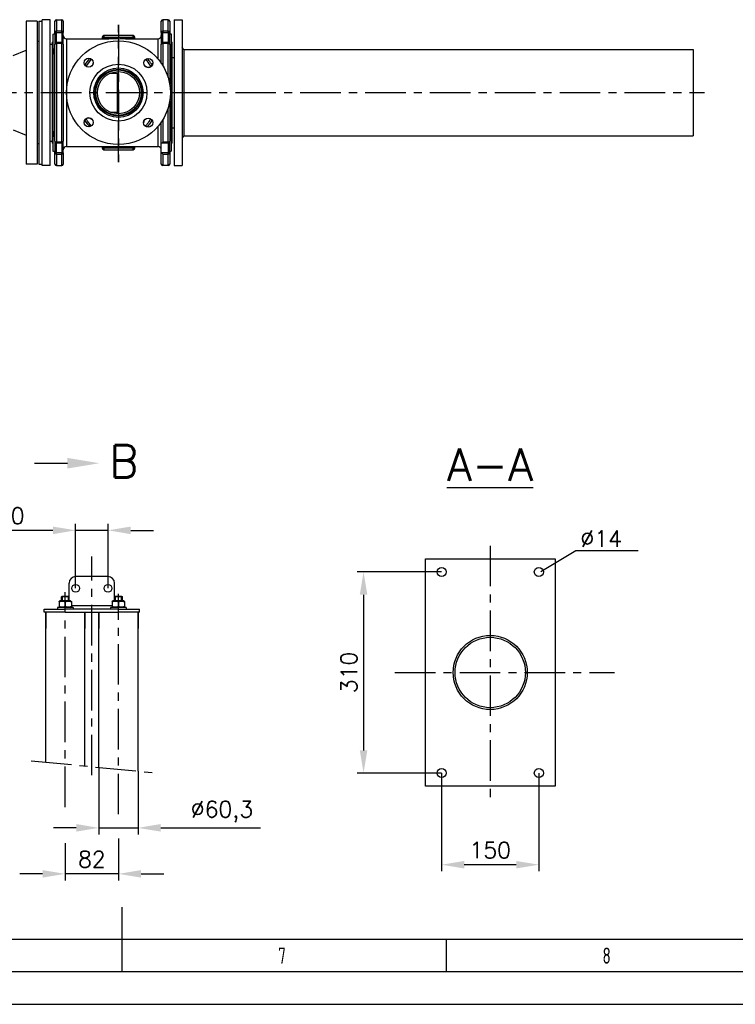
# Model space of a CAD drawing. Header units: millimetres. Extents: x 0 to 5940, y 0 to 4200.
# Tile 25 of 57: x 2812 to 3915, y 0 to 1518. Entities that reach past the tile are written whole.
import ezdxf
from ezdxf.enums import TextEntityAlignment as Align

# ---------------------------------------------------------------- set-up
doc = ezdxf.new("R2010")
doc.units = ezdxf.units.MM
doc.header["$LTSCALE"] = 50
doc.linetypes.add('MITTE', pattern=[2, 1.25, -0.25, 0.25, -0.25])
doc.layers.get('0').update_dxf_attribs({"linetype": 'CONTINUOUS'})
doc.layers.get('DEFPOINTS').update_dxf_attribs({"linetype": 'CONTINUOUS'})
for name, color, linetype in [('02-LINIE-035', 2, 'CONTINUOUS'), ('05-ACHSE', 1, 'MITTE'), ('06-MASSE1', 1, 'CONTINUOUS'), ('10-TEXT-025', 1, 'CONTINUOUS'), ('12-TEXT-050', 3, 'CONTINUOUS'), ('KSB-BLATTRAND', 2, 'CONTINUOUS')]:
    doc.layers.add(name, color=color, linetype=linetype)
doc.styles.add('ACA_NORM', font='ROMANS.SHX')
doc.styles.get("Standard").update_dxf_attribs({"font": 'ISOCP.SHX'})
doc.dimstyles.new('1-10', dxfattribs={"dimscale": 10, "dimtxt": 2.5, "dimasz": 3.5, "dimexe": 1, "dimexo": 0, "dimgap": 1, "dimtad": 1, "dimdec": 0, "dimzin": 0, "dimtxsty": 'ACA_NORM', "dimcen": 0, "dimadec": 0, "dimazin": 0, "dimtfac": 2.4, "dimtdec": 0, "dimtmove": 0, "dimatfit": 3, "dimfxl": 1, "dimtolj": 1, "dimtzin": 0, "dimarcsym": 0})

# ---------------------------------------------------------------- blocks, each defined once
blk = doc.blocks.new('*D1')
at = {"layer": '06-MASSE1', "color": 0, "lineweight": -2}
for p, q in [((3462.5, 666.5), (3332.2, 666.5)), ((3342.2, 631.5), (3342.2, 391.5)), ((3462.5, 356.5), (3332.2, 356.5))]:
    blk.add_line(p, q, dxfattribs=at)
at = {"layer": '06-MASSE1', "color": 0}
for points in [[(3336.4, 631.5), (3348, 631.5), (3342.2, 666.5)], [(3336.4, 391.5), (3348, 391.5), (3342.2, 356.5)]]:
    blk.add_solid(points, dxfattribs=at)
at = {"layer": 'DEFPOINTS', "color": 0}
for p in [(3462.5, 666.5), (3342.2, 356.5), (3462.5, 356.5)]:
    blk.add_point(p, dxfattribs=at)
at = {"layer": '06-MASSE1', "color": 0, "insert": (3319.7, 511.5), "char_height": 25, "attachment_point": 5, "rotation": 90, "style": 'ACA_NORM'}
blk.add_mtext('\\A1;310', dxfattribs=at)
blk = doc.blocks.new('*D2')
at = {"layer": '06-MASSE1', "color": 0, "lineweight": -2}
for p, q in [((3462.5, 356.5), (3462.5, 205.2)), ((3612.5, 356.5), (3612.5, 205.2)), ((3577.5, 215.2), (3497.5, 215.2))]:
    blk.add_line(p, q, dxfattribs=at)
at = {"layer": '06-MASSE1', "color": 0}
for points in [[(3497.5, 221), (3497.5, 209.4), (3462.5, 215.2)], [(3577.5, 221), (3577.5, 209.4), (3612.5, 215.2)]]:
    blk.add_solid(points, dxfattribs=at)
at = {"layer": 'DEFPOINTS', "color": 0}
for p in [(3462.5, 356.5), (3612.5, 356.5), (3462.5, 215.2)]:
    blk.add_point(p, dxfattribs=at)
at = {"layer": '06-MASSE1', "color": 0, "insert": (3537.5, 237.7), "char_height": 25, "attachment_point": 5, "style": 'ACA_NORM'}
blk.add_mtext('\\A1;150', dxfattribs=at)
blk = doc.blocks.new('*D3')
at = {"layer": '06-MASSE1', "color": 0, "lineweight": -2}
for p, q in [((2882.3, 248.3), (2882.3, 191.1)), ((2964.3, 255.8), (2964.3, 191.1)), ((2847.3, 201.1), (2812.3, 201.1)), ((2964.3, 201.1), (2882.3, 201.1)), ((2999.3, 201.1), (3034.3, 201.1))]:
    blk.add_line(p, q, dxfattribs=at)
at = {"layer": '06-MASSE1', "color": 0}
for points in [[(2847.3, 206.9), (2847.3, 195.3), (2882.3, 201.1)], [(2999.3, 206.9), (2999.3, 195.3), (2964.3, 201.1)]]:
    blk.add_solid(points, dxfattribs=at)
at = {"layer": 'DEFPOINTS', "color": 0}
for p in [(2882.3, 248.3), (2964.3, 255.8), (2882.3, 201.1)]:
    blk.add_point(p, dxfattribs=at)
at = {"layer": '06-MASSE1', "color": 0, "insert": (2923.3, 223.6), "char_height": 25, "attachment_point": 5, "style": 'ACA_NORM'}
blk.add_mtext('\\A1;82', dxfattribs=at)
blk = doc.blocks.new('*D4')
at = {"layer": '06-MASSE1', "color": 0, "lineweight": -2}
for p, q in [((2934.2, 365.4), (2934.2, 262)), ((2994.5, 359.5), (2994.5, 262)), ((2899.2, 272), (2864.2, 272)), ((2934.2, 272), (2994.5, 272)), ((3029.5, 272), (3183.3, 272))]:
    blk.add_line(p, q, dxfattribs=at)
at = {"layer": '06-MASSE1', "color": 0}
for points in [[(2899.2, 277.9), (2899.2, 266.2), (2934.2, 272)], [(3029.5, 277.9), (3029.5, 266.2), (2994.5, 272)]]:
    blk.add_solid(points, dxfattribs=at)
at = {"layer": 'DEFPOINTS', "color": 0}
for p in [(2934.2, 365.4), (2994.5, 359.5), (2934.2, 272)]:
    blk.add_point(p, dxfattribs=at)
at = {"layer": '06-MASSE1', "color": 0, "insert": (3123.9, 296.9), "char_height": 25, "attachment_point": 5, "style": 'ACA_NORM'}
blk.add_mtext('\\A1;%%C60,3', dxfattribs=at)
blk = doc.blocks.new('*D5')
at = {"layer": '06-MASSE1', "color": 0, "lineweight": -2}
for p, q in [((2863.3, 730.7), (2767.9, 730.7)), ((2898.3, 641.4), (2898.3, 740.7)), ((2948.3, 730.7), (2898.3, 730.7)), ((2948.3, 641.4), (2948.3, 740.7)), ((2983.3, 730.7), (3018.3, 730.7))]:
    blk.add_line(p, q, dxfattribs=at)
at = {"layer": '06-MASSE1', "color": 0}
for points in [[(2863.3, 736.5), (2863.3, 724.8), (2898.3, 730.7)], [(2983.3, 736.5), (2983.3, 724.8), (2948.3, 730.7)]]:
    blk.add_solid(points, dxfattribs=at)
at = {"layer": 'DEFPOINTS', "color": 0}
for p in [(2898.3, 730.7), (2898.3, 641.4), (2948.3, 641.4)]:
    blk.add_point(p, dxfattribs=at)
at = {"layer": '06-MASSE1', "color": 0, "insert": (2798.1, 753.2), "char_height": 25, "attachment_point": 5, "style": 'ACA_NORM'}
blk.add_mtext('\\A1;50', dxfattribs=at)
blk = doc.blocks.new('Rahmen_A2')
at = {"color": 1, "ltscale": 150}
for p, q in [((584, 10), (10, 10)), ((0, 0), (594, 0))]:
    blk.add_line(p, q, dxfattribs=at)
at = {"layer": 'KSB-BLATTRAND'}
for p, q in [((297, 5), (297, 15)), ((297, 5), (297, 10)), ((347, 5), (347, 10)), ((589, 5), (5, 5))]:
    blk.add_line(p, q, dxfattribs=at)
at = {"layer": 'KSB-BLATTRAND', "width": 0.75}
for s, p in [('7', (321.0625, 6.25)), ('8', (371.0625, 6.25))]:
    blk.add_text(s, height=2.5, dxfattribs=at).set_placement(p)

msp = doc.modelspace()

# ---------------------------------------------------------------- linework, layer by layer
at = {"layer": '02-LINIE-035'}
for p, q in [((2846.84, 1292.94), (2846.84, 1517.94)), ((2858.84, 1517.94), (2846.84, 1517.94)), ((2858.84, 1292.94), (2858.84, 1517.94)), ((2868.84, 1517.94), (2868.84, 1500.22)), ((2868.84, 1517.94), (2876.84, 1517.94)), ((2876.84, 1500.22), (2876.84, 1517.94)), ((3032.84, 1517.94), (3032.84, 1500.22)), ((3040.84, 1517.94), (3032.84, 1517.94)), ((3040.84, 1500.22), (3040.84, 1517.94)), ((3050.34, 1517.94), (3050.34, 1292.94)), ((3050.34, 1517.94), (3062.34, 1517.94)), ((3062.34, 1517.94), (3062.34, 1292.94)), ((2821.84, 1515.44), (2821.84, 1295.44)), ((2838.84, 1515.44), (2821.84, 1515.44)), ((2838.84, 1515.44), (2838.84, 1295.44)), ((2841.84, 1515.44), (2841.84, 1295.44)), ((2841.84, 1515.44), (2846.84, 1515.44)), ((2866.34, 1498.12), (2866.34, 1515.44)), ((2879.34, 1515.44), (2879.34, 1498.12)), ((3030.34, 1498.12), (3030.34, 1515.44)), ((3043.34, 1515.44), (3043.34, 1498.12)), ((2863.34, 1495.44), (2863.34, 1315.44)), ((2863.34, 1495.44), (2863.84, 1495.44)), ((2863.84, 1472.82), (2863.84, 1495.44)), ((2866.34, 1498.12), (2866.34, 1480.29)), ((2868.84, 1498.33), (2868.84, 1500.22)), ((2876.84, 1500.22), (2868.84, 1500.22)), ((2868.84, 1482.79), (2868.84, 1498.33)), ((2868.84, 1498.33), (2876.84, 1498.33)), ((2876.84, 1498.33), (2876.84, 1500.22)), ((2876.84, 1498.33), (2876.84, 1482.79)), ((2879.34, 1480.29), (2879.34, 1498.12)), ((2884.34, 1488.44), (2884.34, 1322.44)), ((2884.34, 1488.44), (2949.34, 1488.44)), ((2939.34, 1490.94), (2939.34, 1489.13)), ((2941.84, 1490.94), (2939.34, 1490.94)), ((2939.34, 1489.13), (2939.34, 1488.44)), ((2941.84, 1489.13), (2939.34, 1489.13)), ((2941.67, 1493.44), (2941.67, 1493.43)), ((2941.84, 1493.44), (2941.84, 1490.94)), ((2986.84, 1493.44), (2941.84, 1493.44)), ((2941.84, 1489.13), (2941.84, 1490.94)), ((2941.84, 1490.94), (2986.84, 1490.94)), ((2941.84, 1488.54), (2941.84, 1489.13)), ((2949.34, 1489.13), (2941.84, 1489.13)), ((2949.34, 1490.44), (2949.34, 1488.38)), ((2964.34, 1490.44), (2949.34, 1490.44)), ((2964.34, 1488.38), (2949.34, 1488.38)), ((2975.34, 1490.44), (2964.34, 1490.44)), ((2964.34, 1490.44), (2964.34, 1488.14)), ((2975.34, 1490.44), (2975.34, 1488.44)), ((2986.84, 1489.13), (2975.34, 1489.13)), ((2975.34, 1488.44), (3025.34, 1488.44)), ((2986.84, 1490.94), (2986.84, 1493.44)), ((2986.84, 1490.94), (2989.34, 1490.94)), ((2986.84, 1490.94), (2986.84, 1489.13)), ((2986.84, 1489.13), (2989.34, 1489.13)), ((2986.84, 1489.13), (2986.84, 1488.54)), ((2987.02, 1493.43), (2987.02, 1493.44)), ((2989.34, 1489.13), (2989.34, 1490.94)), ((2989.34, 1488.44), (2989.34, 1489.13)), ((3025.34, 1457.2), (3025.34, 1488.44)), ((3030.34, 1498.12), (3030.34, 1480.29)), ((3040.84, 1500.22), (3032.84, 1500.22)), ((3032.84, 1500.22), (3032.84, 1498.33)), ((3032.84, 1498.33), (3040.84, 1498.33)), ((3032.84, 1482.79), (3032.84, 1498.33)), ((3040.84, 1498.33), (3040.84, 1500.22)), ((3040.84, 1498.33), (3040.84, 1482.79)), ((3043.34, 1480.29), (3043.34, 1498.12)), ((3046.34, 1495.44), (3045.84, 1495.44)), ((3045.84, 1495.44), (3045.84, 1472.82)), ((3046.34, 1315.44), (3046.34, 1495.44)), ((2841.84, 1484.44), (2838.84, 1484.44)), ((2858.84, 1480.44), (2862.84, 1480.44)), ((2862.84, 1483.44), (2863.34, 1483.94)), ((2862.84, 1327.44), (2862.84, 1483.44)), ((2866.34, 1330.59), (2866.34, 1480.29)), ((2868.84, 1481.99), (2868.84, 1482.79)), ((2876.84, 1482.79), (2868.84, 1482.79)), ((2868.84, 1481.99), (2868.84, 1328.89)), ((2868.84, 1481.99), (2876.84, 1481.99)), ((2876.84, 1481.99), (2876.84, 1482.79)), ((2876.84, 1328.89), (2876.84, 1481.99)), ((2879.34, 1480.29), (2879.34, 1330.59)), ((3030.34, 1450.65), (3030.34, 1480.29)), ((3040.84, 1482.79), (3032.84, 1482.79)), ((3032.84, 1482.79), (3032.84, 1481.99)), ((3032.84, 1481.99), (3032.84, 1446.76)), ((3032.84, 1481.99), (3040.84, 1481.99)), ((3040.84, 1481.99), (3040.84, 1482.79)), ((3040.84, 1428.84), (3040.84, 1481.99)), ((3043.34, 1480.29), (3043.34, 1418.05)), ((3046.84, 1483.44), (3046.34, 1483.94)), ((3046.84, 1483.44), (3046.84, 1327.44)), ((3065.34, 1471.94), (3062.34, 1474.94)), ((2801.84, 1462.59), (2821.84, 1470.94)), ((2863.84, 1345.77), (2863.84, 1465.1)), ((3045.84, 1465.1), (3045.84, 1345.77)), ((3046.84, 1459.44), (3050.34, 1459.44)), ((3065.34, 1471.94), (3065.34, 1338.94)), ((3065.34, 1471.94), (3850.34, 1471.94)), ((3850.34, 1471.94), (3850.34, 1338.94)), ((2925.48, 1452.25), (2925.35, 1450.79)), ((2925.48, 1450.78), (2925.35, 1450.79)), ((3017.39, 1452.1), (3017.28, 1450.79)), ((3017.43, 1450.78), (3017.28, 1450.79)), ((2952.21, 1435.59), (2962.84, 1435.59)), ((2962.84, 1375.29), (2962.84, 1435.59)), ((3040.84, 1328.89), (3040.84, 1382.03)), ((3043.34, 1392.83), (3043.34, 1330.59)), ((2952.21, 1375.29), (2962.84, 1375.29)), ((2911.26, 1360.1), (2911.41, 1360.09)), ((2911.29, 1358.78), (2911.41, 1360.09)), ((3003.2, 1358.62), (3003.33, 1360.09)), ((3003.21, 1360.1), (3003.33, 1360.09)), ((3025.34, 1322.44), (3025.34, 1353.68)), ((3030.34, 1328.78), (3030.34, 1360.23)), ((3032.84, 1364.11), (3032.84, 1328.89)), ((3046.84, 1351.44), (3050.34, 1351.44)), ((2801.84, 1348.29), (2821.84, 1339.94)), ((2863.84, 1315.44), (2863.84, 1338.06)), ((3045.84, 1338.06), (3045.84, 1315.44)), ((3065.34, 1338.94), (3062.34, 1335.94)), ((3065.34, 1338.94), (3850.34, 1338.94)), ((2841.84, 1326.44), (2838.84, 1326.44)), ((2858.84, 1330.44), (2862.84, 1330.44)), ((2862.84, 1327.44), (2863.34, 1326.94)), ((2866.34, 1330.59), (2866.34, 1312.76)), ((2868.84, 1328.89), (2868.84, 1328.09)), ((2876.84, 1328.89), (2868.84, 1328.89)), ((2868.84, 1312.54), (2868.84, 1328.09)), ((2868.84, 1328.09), (2876.84, 1328.09)), ((2876.84, 1328.89), (2876.84, 1328.09)), ((2876.84, 1328.09), (2876.84, 1312.54)), ((2879.34, 1312.76), (2879.34, 1330.59)), ((2884.34, 1322.44), (2949.34, 1322.44)), ((2939.34, 1322.44), (2939.34, 1321.75)), ((2941.84, 1321.75), (2939.34, 1321.75)), ((2939.34, 1321.75), (2939.34, 1319.94)), ((2941.84, 1321.75), (2941.84, 1322.33)), ((2941.84, 1319.94), (2941.84, 1321.75)), ((2941.84, 1321.75), (2949.34, 1321.75)), ((2949.34, 1322.49), (2964.34, 1322.49)), ((2949.34, 1320.44), (2949.34, 1322.49)), ((2964.34, 1320.44), (2964.34, 1322.73)), ((2975.34, 1320.44), (2975.34, 1322.44)), ((2975.34, 1322.44), (3025.34, 1322.44)), ((2975.34, 1321.75), (2986.84, 1321.75)), ((2986.84, 1322.33), (2986.84, 1321.75)), ((2986.84, 1321.75), (2989.34, 1321.75)), ((2986.84, 1321.75), (2986.84, 1319.94)), ((2989.34, 1321.75), (2989.34, 1322.44)), ((2989.34, 1319.94), (2989.34, 1321.75)), ((3030.34, 1314.52), (3030.34, 1328.78)), ((3031.02, 1328.09), (3040.84, 1328.09)), ((3040.84, 1328.89), (3032.84, 1328.89)), ((3040.84, 1328.09), (3040.84, 1328.89)), ((3040.84, 1328.09), (3040.84, 1312.54)), ((3043.34, 1312.76), (3043.34, 1330.59)), ((3046.84, 1327.44), (3046.34, 1326.94)), ((2863.34, 1315.44), (2863.84, 1315.44)), ((2866.34, 1295.44), (2866.34, 1312.76)), ((2876.84, 1312.54), (2868.84, 1312.54)), ((2868.84, 1310.65), (2868.84, 1312.54)), ((2868.84, 1310.65), (2868.84, 1292.94)), ((2868.84, 1310.65), (2876.84, 1310.65)), ((2876.84, 1310.65), (2876.84, 1312.54)), ((2876.84, 1292.94), (2876.84, 1310.65)), ((2879.34, 1312.76), (2879.34, 1295.44)), ((2941.84, 1319.94), (2939.34, 1319.94)), ((2941.67, 1317.44), (2941.67, 1317.44)), ((2941.84, 1319.94), (2941.84, 1317.44)), ((2986.84, 1319.94), (2941.84, 1319.94)), ((2941.84, 1317.44), (2986.84, 1317.44)), ((2964.34, 1320.44), (2949.34, 1320.44)), ((2975.34, 1320.44), (2964.34, 1320.44)), ((2986.84, 1319.94), (2989.34, 1319.94)), ((2986.84, 1317.44), (2986.84, 1319.94)), ((2987.02, 1317.44), (2987.02, 1317.44)), ((3030.34, 1295.44), (3030.34, 1314.52)), ((3040.84, 1312.54), (3030.88, 1312.54)), ((3032.84, 1310.65), (3040.84, 1310.65)), ((3032.84, 1310.65), (3032.84, 1292.94)), ((3040.84, 1310.65), (3040.84, 1312.54)), ((3040.84, 1292.94), (3040.84, 1310.65)), ((3043.34, 1312.76), (3043.34, 1295.44)), ((3046.34, 1315.44), (3045.84, 1315.44)), ((2838.84, 1295.44), (2821.84, 1295.44)), ((2841.84, 1295.44), (2846.84, 1295.44)), ((2858.84, 1292.94), (2846.84, 1292.94)), ((2868.84, 1292.94), (2876.84, 1292.94)), ((3040.84, 1292.94), (3032.84, 1292.94)), ((3050.34, 1292.94), (3062.34, 1292.94)), ((2834.68, 834.16), (2885.68, 834.16)), ((3437.48, 336.55), (3437.48, 686.55)), ((3437.48, 686.55), (3637.48, 686.55)), ((3637.48, 686.55), (3637.48, 336.55)), ((2948.33, 659.36), (2898.33, 659.36)), ((2888.33, 628.29), (2888.33, 649.36)), ((2958.33, 628.29), (2958.33, 649.36)), ((2877.4, 629.36), (2876.33, 628.29)), ((2888.33, 628.29), (2876.33, 628.29)), ((2876.33, 621.86), (2876.33, 628.29)), ((2877.38, 629.34), (2877.38, 621.86)), ((2877.4, 629.36), (2887.26, 629.36)), ((2887.26, 629.36), (2888.33, 628.29)), ((2887.28, 621.86), (2887.28, 629.34)), ((2888.33, 621.86), (2888.33, 628.29)), ((2959.4, 629.36), (2958.33, 628.29)), ((2970.33, 628.29), (2958.33, 628.29)), ((2958.33, 621.86), (2958.33, 628.29)), ((2959.38, 629.34), (2959.38, 621.86)), ((2959.4, 629.36), (2969.26, 629.36)), ((2969.26, 629.36), (2970.33, 628.29)), ((2969.28, 621.86), (2969.28, 629.34)), ((2970.33, 621.86), (2970.33, 628.29)), ((2849.83, 609.36), (2882.33, 609.36)), ((2849.83, 604.36), (2849.83, 609.36)), ((2894.33, 611.86), (2870.33, 611.86)), ((2870.33, 611.86), (2870.33, 609.36)), ((2874.08, 621.86), (2872.83, 621.14)), ((2872.83, 620.29), (2872.83, 621.14)), ((2872.83, 620.29), (2872.83, 613.43)), ((2874.08, 611.86), (2872.83, 612.58)), ((2890.58, 621.86), (2874.08, 621.86)), ((2882.33, 620.29), (2882.33, 613.43)), ((2882.33, 604.36), (2882.33, 609.36)), ((2964.33, 609.36), (2882.33, 609.36)), ((2890.58, 621.86), (2891.83, 621.14)), ((2890.58, 611.86), (2891.83, 612.58)), ((2891.83, 621.14), (2891.83, 620.29)), ((2891.83, 620.29), (2891.83, 613.43)), ((2954.83, 614.36), (2891.83, 614.36)), ((2894.33, 611.86), (2894.33, 609.36)), ((2976.33, 611.86), (2952.33, 611.86)), ((2952.33, 611.86), (2952.33, 609.36)), ((2956.08, 621.86), (2954.83, 621.14)), ((2954.83, 620.29), (2954.83, 621.14)), ((2954.83, 620.29), (2954.83, 613.43)), ((2956.08, 611.86), (2954.83, 612.58)), ((2972.58, 621.86), (2956.08, 621.86)), ((2964.33, 620.29), (2964.33, 613.43)), ((2964.33, 604.36), (2964.33, 609.36)), ((2964.33, 609.36), (2996.83, 609.36)), ((2972.58, 621.86), (2973.83, 621.14)), ((2972.58, 611.86), (2973.83, 612.58)), ((2973.83, 621.14), (2973.83, 620.29)), ((2973.83, 620.29), (2973.83, 613.43)), ((2976.33, 611.86), (2976.33, 609.36)), ((2996.83, 604.36), (2996.83, 609.36)), ((2882.33, 604.36), (2849.83, 604.36)), ((2852.18, 604.36), (2852.18, 579.36)), ((2852.18, 373.28), (2852.18, 604.36)), ((2882.33, 604.36), (2964.33, 604.36)), ((2912.48, 604.36), (2912.48, 579.36)), ((2912.48, 367.45), (2912.48, 604.36)), ((2934.18, 604.36), (2934.18, 579.36)), ((2934.18, 365.35), (2934.18, 604.36)), ((2996.83, 604.36), (2964.33, 604.36)), ((2994.48, 604.36), (2994.48, 579.36)), ((2994.48, 359.52), (2994.48, 604.36)), ((3637.48, 336.55), (3437.48, 336.55))]:
    msp.add_line(p, q, dxfattribs=at)
for centre, radius in [((2964.34, 1405.44), 80), ((2918.52, 1451.54), 7), ((3010.44, 1451.26), 7), ((2964.34, 1405.44), 44), ((2964.34, 1405.44), 38.05), ((2964.34, 1405.44), 36.05), ((2964.34, 1405.44), 35), ((2964.34, 1405.44), 32.5), ((2918.24, 1359.61), 7), ((3010.17, 1359.34), 7), ((3462.48, 666.55), 7), ((3612.48, 666.55), 7), ((2898.33, 641.36), 6), ((2948.33, 641.36), 6), ((3537.48, 511.55), 57.15), ((3537.48, 511.55), 54.25), ((3462.48, 356.55), 7), ((3612.48, 356.55), 7)]:
    msp.add_circle(centre, radius, dxfattribs=at)
for centre, radius, start, end in [((2868.84, 1515.44), 2.5, 90, 180), ((2876.84, 1515.44), 2.5, 0, 90), ((3032.84, 1515.44), 2.5, 90, 180), ((3040.84, 1515.44), 2.5, 0, 90), ((2863.84, 1497.94), 2.5, 270, 0), ((2884.34, 1493.44), 5, 180, 270), ((2941.84, 1490.94), 2.5, 90, 180), ((2986.84, 1490.94), 2.5, 0, 90), ((3025.34, 1493.44), 5, 270, 0), ((3045.84, 1497.94), 2.5, 180, 270), ((2868.84, 1480.29), 2.5, 90, 180), ((2876.84, 1480.29), 2.5, 0, 90), ((3032.84, 1480.29), 2.5, 90, 180), ((3040.84, 1480.29), 2.5, 0, 90), ((2918.38, 1451.4), 7, 315.71149, 355), ((3010.3, 1451.4), 7, 225.71149, 355), ((2918.38, 1359.48), 7, 45.71149, 175), ((3010.3, 1359.48), 7, 135.71149, 175), ((2868.84, 1330.59), 2.5, 180, 270), ((2876.84, 1330.59), 2.5, 270, 0), ((2884.34, 1317.44), 5, 90, 180), ((3025.34, 1317.44), 5, 0, 90), ((3040.84, 1330.59), 2.5, 270, 0), ((2863.84, 1312.94), 2.5, 0, 90), ((2941.84, 1319.94), 2.5, 180, 270), ((2986.84, 1319.94), 2.5, 270, 0), ((3045.84, 1312.94), 2.5, 90, 180), ((2868.84, 1295.44), 2.5, 180, 270), ((2876.84, 1295.44), 2.5, 270, 0), ((3032.84, 1295.44), 2.5, 180, 270), ((3040.84, 1295.44), 2.5, 270, 0), ((2898.33, 649.36), 10, 90, 180), ((2948.33, 649.36), 10, 0, 90)]:
    msp.add_arc(centre, radius, start, end, dxfattribs=at)
for centre, major_axis, ratio, start_param, end_param in [((2868.84, 1498.12), (-2.5, 0), 0.8425236, 4.712389, 6.2831853), ((2868.84, 1498.12), (-2.5, 0), 0.0871557, 4.712389, 6.2831853), ((2876.84, 1498.12), (2.5, 0), 0.8425236, 0, 1.5707963), ((2876.84, 1498.12), (2.5, 0), 0.0871557, 0, 1.5707963), ((2941.84, 1487.96), (2.5, 0), 0.2332116, 1.5707963, 2.1859404), ((2975.34, 1405.44), (130.43, 0), 0.6363636, 1.5707963, 1.655234), ((2986.84, 1487.96), (-2.5, 0), 0.2332116, 4.0972449, 4.712389), ((3032.84, 1498.12), (-2.5, 0), 0.8425236, 4.712389, 6.2831853), ((3032.84, 1498.12), (-2.5, 0), 0.0871557, 4.712389, 6.2831853), ((3040.84, 1498.12), (2.5, 0), 0.8425236, 0, 1.5707963), ((3040.84, 1498.12), (2.5, 0), 0.0871557, 0, 1.5707963), ((2863.84, 1474.69), (2.5, 0), 0.7486575, 4.712389, 6.2831853), ((2868.84, 1480.29), (-2.5, 0), 0.6804351, 4.712389, 6.2831853), ((2876.84, 1480.29), (2.5, 0), 0.6804351, 0, 1.5707963), ((3032.84, 1480.29), (-2.5, 0), 0.6804351, 4.712389, 6.2831853), ((3040.84, 1480.29), (2.5, 0), 0.6804351, 0, 1.5707963), ((3045.84, 1474.69), (-2.5, 0), 0.7486575, 0, 1.5707963), ((2863.84, 1466.76), (2.5, 0), 0.6629569, 4.712389, 6.2831853), ((3045.84, 1466.76), (-2.5, 0), 0.6629569, 0, 1.5707963), ((2863.84, 1344.11), (2.5, 0), 0.6629569, 0, 1.5707963), ((2863.84, 1336.19), (2.5, 0), 0.7486575, 0, 1.5707963), ((3045.84, 1344.11), (-2.5, 0), 0.6629569, 4.712389, 6.2831853), ((3045.84, 1336.19), (-2.5, 0), 0.7486575, 4.712389, 6.2831853), ((2868.84, 1330.59), (-2.5, 0), 0.6804351, 0, 1.5707963), ((2876.84, 1330.59), (2.5, 0), 0.6804351, 4.712389, 6.2831853), ((2941.84, 1322.91), (2.5, 0), 0.2332116, 4.0972449, 4.712389), ((2975.34, 1405.44), (130.43, 0), 0.6363636, 4.6279513, 4.712389), ((2986.84, 1322.91), (-2.5, 0), 0.2332116, 1.5707963, 2.1859404), ((3040.84, 1330.59), (2.5, 0), 0.6804351, 4.712389, 6.2831853), ((2868.84, 1312.76), (-2.5, 0), 0.0871557, 0, 1.5707963), ((2868.84, 1312.76), (-2.5, 0), 0.8425236, 0, 1.5707963), ((2876.84, 1312.76), (2.5, 0), 0.8425236, 4.712389, 6.2831853), ((2876.84, 1312.76), (2.5, 0), 0.0871557, 4.712389, 6.2831853), ((3040.84, 1312.76), (2.5, 0), 0.8425236, 4.712389, 6.2831853), ((3040.84, 1312.76), (2.5, 0), 0.0871557, 4.712389, 6.2831853)]:
    msp.add_ellipse(centre, major_axis=major_axis, ratio=ratio, start_param=start_param, end_param=end_param, dxfattribs=at)
for points in [[(2941.84, 1488.44), (2941.84, 1488.47), (2941.84, 1488.51), (2941.84, 1488.54)], [(2986.84, 1488.54), (2986.84, 1488.51), (2986.84, 1488.47), (2986.85, 1488.44)], [(2920.28, 1458.31), (2917.44, 1455.23), (2914.76, 1451.88), (2912.33, 1448.26)], [(2914.72, 1445.65), (2917.12, 1449.8), (2919.82, 1453.63), (2922.73, 1457.13)], [(2912.22, 1362.79), (2914.61, 1359.21), (2917.23, 1355.9), (2920.02, 1352.84)], [(2941.84, 1322.33), (2941.84, 1322.37), (2941.84, 1322.4), (2941.84, 1322.44)], [(2986.85, 1322.44), (2986.84, 1322.4), (2986.84, 1322.37), (2986.84, 1322.33)]]:
    msp.add_open_spline(points, degree=3, dxfattribs=at)
for points, knots in [([(2863.84, 1472.82), (2863.84, 1472.6), (2863.86, 1472.38), (2863.94, 1471.55), (2864.07, 1470.95), (2864.25, 1469.72), (2864.28, 1469.1), (2864.22, 1468.19), (2864.18, 1467.92), (2864.02, 1466.81), (2863.84, 1465.97), (2863.84, 1465.1)], [-3.1415927, -3.1415927, -3.1415927, -3.1415927, -2.5708503, -2.5708503, -1.0251903, -1.0251903, 0.4901759, 0.4901759, 1.1559037, 1.1559037, 3.1415927, 3.1415927, 3.1415927, 3.1415927]), ([(3045.84, 1465.1), (3045.84, 1465.35), (3045.83, 1465.6), (3045.74, 1466.51), (3045.61, 1467.16), (3045.44, 1468.44), (3045.4, 1469.06), (3045.47, 1469.95), (3045.5, 1470.22), (3045.67, 1471.28), (3045.84, 1472.05), (3045.84, 1472.82)], [-3.1415927, -3.1415927, -3.1415927, -3.1415927, -2.5708503, -2.5708503, -1.0251903, -1.0251903, 0.4901759, 0.4901759, 1.1559037, 1.1559037, 3.1415927, 3.1415927, 3.1415927, 3.1415927]), ([(3016.47, 1448.08), (3014.83, 1450.54), (3013.07, 1452.88), (3010.39, 1456.09), (3009.54, 1457.08), (3008.66, 1458.03)], [-33.0295352, -33.0295352, -33.0295352, -33.0295352, -32.0197169, -32.0197169, -31.5592302, -31.5592302, -31.5592302, -31.5592302]), ([(3006.2, 1456.83), (3006.83, 1456.07), (3007.44, 1455.29), (3010.2, 1451.69), (3012.22, 1448.68), (3014.06, 1445.49)], [31.6582579, 31.6582579, 31.6582579, 31.6582579, 32.0197169, 32.0197169, 33.3043667, 33.3043667, 33.3043667, 33.3043667]), ([(2922.49, 1354.05), (2919.84, 1357.26), (2917.38, 1360.73), (2914.98, 1364.78), (2914.8, 1365.08), (2914.63, 1365.39)], [6.4047312, 6.4047312, 6.4047312, 6.4047312, 7.9290868, 7.9290868, 8.0507655, 8.0507655, 8.0507655, 8.0507655]), ([(3013.96, 1365.22), (3012.33, 1362.4), (3010.56, 1359.72), (3007.79, 1356.02), (3006.88, 1354.87), (3005.95, 1353.75)], [42.4775628, 42.4775628, 42.4775628, 42.4775628, 43.6146421, 43.6146421, 44.1487359, 44.1487359, 44.1487359, 44.1487359]), ([(3008.4, 1352.56), (3009.61, 1353.87), (3010.78, 1355.22), (3013.47, 1358.53), (3014.95, 1360.53), (3016.35, 1362.62)], [-44.2455895, -44.2455895, -44.2455895, -44.2455895, -43.6146421, -43.6146421, -42.7543588, -42.7543588, -42.7543588, -42.7543588]), ([(2863.84, 1345.77), (2863.84, 1345.52), (2863.86, 1345.28), (2863.94, 1344.37), (2864.07, 1343.72), (2864.25, 1342.44), (2864.28, 1341.81), (2864.22, 1340.93), (2864.18, 1340.66), (2864.02, 1339.6), (2863.84, 1338.82), (2863.84, 1338.06)], [-3.1415927, -3.1415927, -3.1415927, -3.1415927, -2.5708503, -2.5708503, -1.0251903, -1.0251903, 0.4901759, 0.4901759, 1.1559037, 1.1559037, 3.1415927, 3.1415927, 3.1415927, 3.1415927]), ([(3045.84, 1338.06), (3045.84, 1338.28), (3045.83, 1338.5), (3045.74, 1339.32), (3045.61, 1339.93), (3045.44, 1341.16), (3045.4, 1341.78), (3045.47, 1342.68), (3045.5, 1342.96), (3045.67, 1344.06), (3045.84, 1344.91), (3045.84, 1345.77)], [-3.1415927, -3.1415927, -3.1415927, -3.1415927, -2.5708503, -2.5708503, -1.0251903, -1.0251903, 0.4901759, 0.4901759, 1.1559037, 1.1559037, 3.1415927, 3.1415927, 3.1415927, 3.1415927]), ([(3030.34, 1328.78), (3030.34, 1328.62), (3030.38, 1328.48), (3030.51, 1328.26), (3030.61, 1328.18), (3030.91, 1328.07), (3031.12, 1328.08), (3031.56, 1328.17), (3031.8, 1328.27), (3032.31, 1328.52), (3032.57, 1328.69), (3032.84, 1328.89), (3032.84, 1328.89), (3032.84, 1328.89)], [0, 0, 0, 0, 0.07025948, 0.07025948, 0.15078805, 0.15078805, 0.25808961, 0.25808961, 0.36452406, 0.36452406, 0.47629748, 0.47629748, 0.47729333, 0.47729333, 0.47729333, 0.47729333]), ([(3030.88, 1312.54), (3030.75, 1312.75), (3030.65, 1312.97), (3030.43, 1313.58), (3030.34, 1314.09), (3030.34, 1314.52)], [0.22874066, 0.22874066, 0.22874066, 0.22874066, 0.29538394, 0.29538394, 0.42424206, 0.42424206, 0.42424206, 0.42424206]), ([(3030.88, 1312.54), (3031.08, 1312.21), (3031.33, 1311.9), (3031.97, 1311.23), (3032.4, 1310.9), (3032.84, 1310.66), (3032.84, 1310.65), (3032.84, 1310.65)], [-0.31496478, -0.31496478, -0.31496478, -0.31496478, -0.18746015, -0.18746015, 0, 0, 0.00100541, 0.00100541, 0.00100541, 0.00100541])]:
    msp.add_open_spline(points, degree=3, knots=knots, dxfattribs=at)
for points in [[(2882.33, 620.29), (2877.58, 621.87), (2872.83, 620.29)], [(2872.83, 613.43), (2877.58, 611.85), (2882.33, 613.43)], [(2891.83, 620.29), (2887.08, 621.87), (2882.33, 620.29)], [(2882.33, 613.43), (2887.08, 611.85), (2891.83, 613.43)], [(2964.33, 620.29), (2959.58, 621.87), (2954.83, 620.29)], [(2954.83, 613.43), (2959.58, 611.85), (2964.33, 613.43)], [(2973.83, 620.29), (2969.08, 621.87), (2964.33, 620.29)], [(2964.33, 613.43), (2969.08, 611.85), (2973.83, 613.43)]]:
    msp.add_rational_spline(points, [1, 1.15470053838, 1], degree=2, dxfattribs=at)
msp.add_solid([(2885.68, 826), (2885.68, 842.33), (2934.68, 834.16)], dxfattribs=at)
at = {"layer": '05-ACHSE'}
for p, q in [((2964.34, 1509.86), (2964.34, 1298.36)), ((2964.34, 1298.36), (2964.34, 1509.86)), ((2044.63, 1405.44), (3867.79, 1405.44)), ((3537.48, 707), (3537.48, 308.57)), ((2923.33, 353.17), (2923.33, 690.27)), ((2882.33, 304.11), (2882.33, 635.25)), ((2964.33, 292.96), (2964.33, 632.64)), ((3390.42, 511.55), (3729.04, 511.55)), ((2829.64, 375.46), (3020.28, 357.03))]:
    msp.add_line(p, q, dxfattribs=at)
at = {"layer": '10-TEXT-025'}
for p, q in [((3615.35, 667.07), (3669.23, 699.58)), ((3669.23, 699.58), (3765.34, 699.58))]:
    msp.add_line(p, q, dxfattribs=at)

# ---------------------------------------------------------------- block references
at = {"layer": 'KSB-BLATTRAND', "xscale": 10, "yscale": 10, "zscale": 10}
msp.add_blockref('Rahmen_A2', (0, 0), dxfattribs=at)

# ---------------------------------------------------------------- texts
at = {"layer": '06-MASSE1', "style": 'ACA_NORM'}
msp.add_text('%%C14', height=25, dxfattribs=at).set_placement((3676.5, 705.39))
at = {"layer": '12-TEXT-050', "style": 'ACA_NORM'}
msp.add_text('B', height=50, dxfattribs=at).set_placement((2950.23, 812.19))
msp.add_text('%%uA-A', height=50, dxfattribs=at).set_placement((3537.21, 806.91), align=Align.CENTER)

# ---------------------------------------------------------------- dimensions: what is measured, and where the dimension line sits
at = {"layer": '06-MASSE1'}
for base, p1, p2, picture, middle in [((2898.33, 730.66), (2948.33, 641.36), (2898.33, 641.36), '*D5', (2798.09, 753.16)), ((3462.48, 215.21), (3612.48, 356.55), (3462.48, 356.55), '*D2', (3537.48, 237.71)), ((2882.33, 201.11), (2964.33, 255.76), (2882.33, 248.32), '*D3', (2923.33, 223.61))]:
    dim = msp.add_linear_dim(base=base, p1=p1, p2=p2, dimstyle='1-10', dxfattribs=at)
    dim.commit()
    dim.dimension.update_dxf_attribs({"geometry": picture, "text_midpoint": middle})
dim = msp.add_linear_dim(base=(3342.2, 356.55), p1=(3462.48, 666.55), p2=(3462.48, 356.55), angle=90, dimstyle='1-10', dxfattribs=at)
dim.commit()
dim.dimension.update_dxf_attribs({"geometry": '*D1', "text_midpoint": (3319.7, 511.55)})
dim = msp.add_linear_dim(base=(2934.18, 272.03), p1=(2994.48, 359.52), p2=(2934.18, 365.35), text='%%C<>', dimstyle='1-10', override={"dimdec": 1}, dxfattribs=at)
dim.commit()
dim.dimension.update_dxf_attribs({"geometry": '*D4', "text_midpoint": (3123.88, 272.03), "dimtype": 160})

doc.saveas('drawing.dxf')
